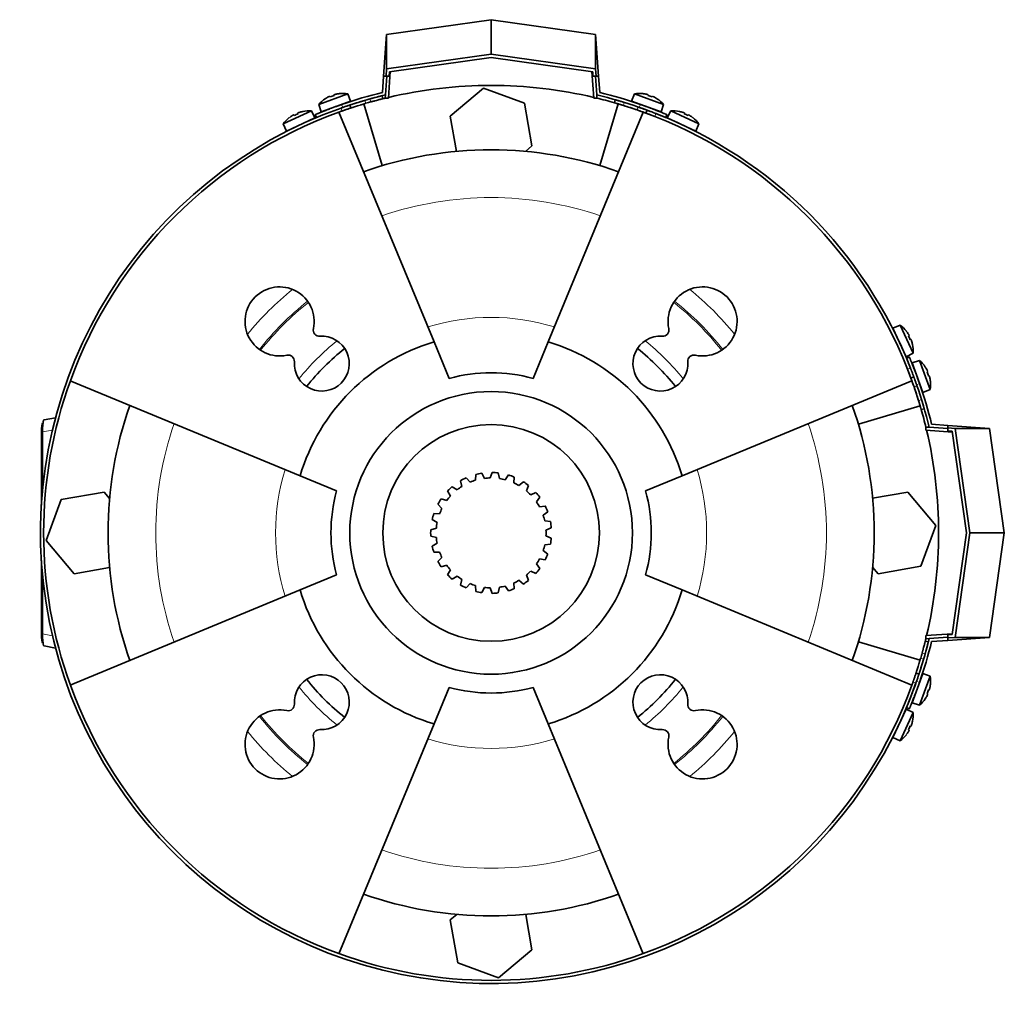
# Model space of a CAD drawing. Header units: millimetres. Extents: x 436 to 1321, y -1379 to 1435.
# Tile 26 of 27: x 436 to 750, y 1122 to 1435. Entities that reach past the tile are written whole.
import ezdxf

# ---------------------------------------------------------------- set-up
doc = ezdxf.new("R2010")
doc.units = ezdxf.units.MM
for name, color, linetype in [('LOW_334-2', 7, 'Continuous'), ('M5X8_UNI7687', 7, 'Continuous'), ('VSI184-254_GIUNT', 7, 'Continuous'), ('VSI344-454_FILTR', 7, 'Continuous'), ('VSI344-454_SUPPO', 7, 'Continuous'), ('VSI344-454_TERMI', 7, 'Continuous'), ('VSI344-454_TESTA', 7, 'Continuous')]:
    doc.layers.add(name, color=color, linetype=linetype)

# ---------------------------------------------------------------- blocks, each defined once
blk = doc.blocks.new('SE1')
at = {"layer": 'LOW_334-2', "color": 7, "linetype": 'Continuous', "lineweight": 35}
for p, q in [((553.84, 1410.39), (554.43, 1418.87)), ((618.66, 1418.87), (619.26, 1410.39)), ((552.91, 1411.46), (552.84, 1410.46)), ((620.25, 1410.46), (620.18, 1411.46)), ((552.84, 1410.46), (553.84, 1410.39)), ((619.26, 1410.39), (620.25, 1410.46)), ((725.05, 1305.66), (724.98, 1304.67)), ((724.98, 1304.67), (733.46, 1304.07)), ((726.05, 1305.59), (725.05, 1305.66)), ((733.46, 1239.84), (724.98, 1239.25)), ((724.98, 1239.25), (725.05, 1238.25)), ((725.05, 1238.25), (726.05, 1238.32))]:
    blk.add_line(p, q, dxfattribs=at)
at = {"layer": 'M5X8_UNI7687', "color": 7, "linetype": 'Continuous', "lineweight": 35}
for p, q in [((540.9, 1411.78), (531.64, 1408.41)), ((536.53, 1411.46), (536.58, 1411.27)), ((538.12, 1411.83), (538.13, 1411.85)), ((541.82, 1409.45), (540.9, 1411.78)), ((632.19, 1411.78), (631.27, 1409.45)), ((641.46, 1408.41), (632.19, 1411.78)), ((634.97, 1411.83), (634.96, 1411.85)), ((636.57, 1411.46), (636.51, 1411.27)), ((531.64, 1408.41), (532.43, 1406.03)), ((532.43, 1406.03), (541.82, 1409.45)), ((533.73, 1410.23), (533.71, 1410.25)), ((535.19, 1410.98), (535.28, 1410.79)), ((631.27, 1409.45), (640.67, 1406.03)), ((637.9, 1410.98), (637.82, 1410.79)), ((639.36, 1410.23), (639.38, 1410.25)), ((640.67, 1406.03), (641.46, 1408.41)), ((529.31, 1406.36), (520.38, 1402.19)), ((523.69, 1405.07), (523.79, 1404.89)), ((524.98, 1405.67), (525.05, 1405.48)), ((526.54, 1406.17), (526.54, 1406.2)), ((530.43, 1404.13), (529.31, 1406.36)), ((539.82, 1407.64), (539.82, 1407.64)), ((643.78, 1406.36), (642.66, 1404.13)), ((652.72, 1402.19), (643.78, 1406.36)), ((646.55, 1406.17), (646.55, 1406.2)), ((648.11, 1405.67), (648.04, 1405.48)), ((649.4, 1405.07), (649.3, 1404.89)), ((520.38, 1402.19), (521.37, 1399.9)), ((521.37, 1399.9), (530.43, 1404.13)), ((522.31, 1404.2), (522.28, 1404.21)), ((642.66, 1404.13), (651.72, 1399.9)), ((650.81, 1404.21), (650.79, 1404.2)), ((651.72, 1399.9), (652.72, 1402.19)), ((716.78, 1338.13), (714.49, 1337.13)), ((714.49, 1337.13), (718.71, 1328.07)), ((720.95, 1329.19), (716.78, 1338.13)), ((718.79, 1336.2), (718.8, 1336.22)), ((719.66, 1334.81), (719.48, 1334.71)), ((720.26, 1333.52), (720.07, 1333.45)), ((720.76, 1331.97), (720.78, 1331.96)), ((718.71, 1328.07), (720.95, 1329.19)), ((722.99, 1326.87), (720.62, 1326.08)), ((726.37, 1317.6), (722.99, 1326.87)), ((720.62, 1326.08), (724.04, 1316.68)), ((724.82, 1324.77), (724.84, 1324.79)), ((725.57, 1323.31), (725.38, 1323.23)), ((726.05, 1321.98), (725.86, 1321.93)), ((726.42, 1320.38), (726.44, 1320.37)), ((724.04, 1316.68), (726.37, 1317.6)), ((724.04, 1227.23), (720.62, 1217.84)), ((722.99, 1217.05), (726.37, 1226.31)), ((726.37, 1226.31), (724.04, 1227.23)), ((722.23, 1225.23), (722.23, 1225.23)), ((726.42, 1223.53), (726.44, 1223.54)), ((725.57, 1220.6), (725.38, 1220.69)), ((726.05, 1221.94), (725.86, 1221.99)), ((720.62, 1217.84), (722.99, 1217.05)), ((724.82, 1219.14), (724.84, 1219.12)), ((718.71, 1215.84), (714.49, 1206.78)), ((716.78, 1205.79), (720.95, 1214.72)), ((720.95, 1214.72), (718.71, 1215.84)), ((720.26, 1210.39), (720.07, 1210.46)), ((720.76, 1211.95), (720.78, 1211.95)), ((718.8, 1207.69), (718.79, 1207.72)), ((719.66, 1209.1), (719.48, 1209.21)), ((714.49, 1206.78), (716.78, 1205.79))]:
    blk.add_line(p, q, dxfattribs=at)
for centre, radius, start, end in [((539.25, 1401.92), 10, 80.4586, 96.4084), ((633.85, 1401.92), 10, 83.5916, 99.5414), ((539.25, 1401.92), 10, 123.5916, 139.5414), ((540.11, 1408.3), 0.5, 110, 129.2041), ((632.98, 1408.3), 0.5, 50.7959, 70), ((633.85, 1401.92), 10, 40.4586, 56.4084), ((528.52, 1396.39), 10, 85.4586, 101.4084), ((638.62, 1406.25), 0.5, 70, 89.4627), ((644.57, 1396.39), 10, 78.5916, 94.5414), ((528.52, 1396.39), 10, 128.5916, 144.5414), ((528.83, 1402.83), 0.5, 115, 134.2679), ((644.26, 1402.83), 0.5, 45.7321, 65), ((644.57, 1396.39), 10, 35.4586, 51.4084), ((523.39, 1400.29), 0.5, 95.7321, 115), ((649.7, 1400.29), 0.5, 65, 84.2679), ((710.98, 1329.98), 10, 38.5916, 54.5414), ((714.88, 1335.11), 0.5, 5.7321, 25), ((717.42, 1329.67), 0.5, 25, 44.2679), ((710.98, 1329.98), 10, 355.4586, 11.4084), ((716.51, 1319.26), 10, 33.5916, 49.5414), ((716.51, 1319.26), 10, 350.4586, 6.4084), ((722.89, 1318.39), 0.5, 20, 39.2041), ((716.51, 1224.66), 10, 353.5916, 9.5414), ((722.89, 1225.53), 0.5, 320.7959, 340), ((720.84, 1219.89), 0.5, 340, 359.4625), ((716.51, 1224.66), 10, 310.4586, 326.4084), ((717.42, 1214.24), 0.5, 315.7321, 335), ((710.98, 1213.93), 10, 348.5916, 4.5414), ((714.88, 1208.8), 0.5, 335, 354.2679), ((710.98, 1213.93), 10, 305.4586, 321.4084)]:
    blk.add_arc(centre, radius, start, end, dxfattribs=at)
for centre, major_axis, ratio, start_param, end_param in [((538.49, 1403.99), (8.7, 3.17), 0.811251, 1.49595, 1.645642), ((539.24, 1401.93), (9.4, 3.42), 0.996195, 1.335108, 1.449667), ((633.85, 1401.93), (-9.4, 3.42), 0.996195, 4.833518, 4.948078), ((634.6, 1403.99), (8.7, -3.17), 0.811251, 1.49595, 1.645642), ((539.24, 1401.93), (-9.4, -3.42), 0.996195, 4.833518, 4.948078), ((633.85, 1401.93), (9.4, -3.42), 0.996195, 1.335108, 1.449667), ((528.52, 1396.41), (-9.06, -4.23), 0.996195, 4.833518, 4.948078), ((527.59, 1398.39), (8.39, 3.91), 0.811251, 1.49595, 1.645642), ((528.52, 1396.41), (9.06, 4.23), 0.996195, 1.335108, 1.449667), ((644.58, 1396.41), (-9.06, 4.23), 0.996195, 4.833518, 4.948078), ((645.51, 1398.39), (8.39, -3.91), 0.811251, 1.49595, 1.645642), ((644.58, 1396.41), (9.06, -4.23), 0.996195, 1.335108, 1.449667), ((710.99, 1329.99), (-4.23, 9.06), 0.996195, 4.833518, 4.948078), ((712.98, 1330.92), (3.91, -8.39), 0.811251, 1.49595, 1.645642), ((710.99, 1329.99), (4.23, -9.06), 0.996195, 1.335108, 1.449667), ((716.52, 1319.26), (-3.42, 9.4), 0.996195, 4.833518, 4.948078), ((718.58, 1320.01), (3.17, -8.7), 0.811251, 1.49595, 1.645642), ((716.52, 1319.26), (3.42, -9.4), 0.996195, 1.335108, 1.449667), ((716.52, 1224.65), (3.42, 9.4), 0.996195, 4.833518, 4.948078), ((716.52, 1224.65), (-3.42, -9.4), 0.996195, 1.335108, 1.449667), ((718.58, 1223.9), (-3.17, -8.7), 0.811251, 1.49595, 1.645642), ((712.98, 1213), (-3.91, -8.39), 0.811251, 1.49595, 1.645642), ((710.99, 1213.93), (4.23, 9.06), 0.996195, 4.833518, 4.948078), ((710.99, 1213.93), (-4.23, -9.06), 0.996195, 1.335108, 1.449667)]:
    blk.add_ellipse(centre, major_axis=major_axis, ratio=ratio, start_param=start_param, end_param=end_param, dxfattribs=at)
for points in [[(536.99, 1411.63), (536.98, 1411.63), (536.94, 1411.62), (536.9, 1411.61), (536.85, 1411.6), (536.81, 1411.59), (536.77, 1411.57), (536.73, 1411.56), (536.69, 1411.55), (536.66, 1411.54), (536.62, 1411.53), (536.6, 1411.51), (536.57, 1411.5), (536.56, 1411.49), (536.54, 1411.49), (536.53, 1411.48), (536.53, 1411.47), (536.53, 1411.47), (536.53, 1411.46)], [(636.57, 1411.46), (636.57, 1411.47), (636.57, 1411.47), (636.56, 1411.48), (636.55, 1411.49), (636.54, 1411.49), (636.52, 1411.5), (636.5, 1411.51), (636.47, 1411.53), (636.44, 1411.54), (636.4, 1411.55), (636.36, 1411.56), (636.32, 1411.57), (636.28, 1411.59), (636.24, 1411.6), (636.2, 1411.61), (636.15, 1411.62), (636.12, 1411.63), (636.1, 1411.63)], [(535.19, 1410.98), (535.19, 1410.98), (535.19, 1410.98), (535.18, 1410.98), (535.17, 1410.98), (535.15, 1410.98), (535.13, 1410.98), (535.1, 1410.97), (535.08, 1410.96), (535.04, 1410.95), (535.01, 1410.94), (534.97, 1410.92), (534.93, 1410.91), (534.89, 1410.89), (534.85, 1410.87), (534.81, 1410.85), (534.77, 1410.83), (534.74, 1410.82), (534.72, 1410.81)], [(638.37, 1410.81), (638.35, 1410.82), (638.32, 1410.83), (638.28, 1410.85), (638.24, 1410.87), (638.2, 1410.89), (638.16, 1410.91), (638.12, 1410.92), (638.08, 1410.94), (638.05, 1410.95), (638.02, 1410.96), (637.99, 1410.97), (637.96, 1410.98), (637.94, 1410.98), (637.93, 1410.98), (637.92, 1410.98), (637.91, 1410.98), (637.9, 1410.98), (637.9, 1410.98)], [(523.69, 1405.07), (523.69, 1405.07), (523.69, 1405.07), (523.68, 1405.07), (523.67, 1405.07), (523.65, 1405.07), (523.63, 1405.06), (523.61, 1405.05), (523.58, 1405.04), (523.55, 1405.03), (523.52, 1405.01), (523.48, 1404.99), (523.44, 1404.97), (523.4, 1404.95), (523.37, 1404.93), (523.33, 1404.91), (523.29, 1404.88), (523.26, 1404.87), (523.24, 1404.86)], [(525.43, 1405.88), (525.41, 1405.87), (525.38, 1405.86), (525.34, 1405.85), (525.29, 1405.83), (525.25, 1405.81), (525.21, 1405.8), (525.17, 1405.78), (525.14, 1405.77), (525.1, 1405.75), (525.07, 1405.74), (525.05, 1405.72), (525.02, 1405.71), (525.01, 1405.7), (524.99, 1405.69), (524.98, 1405.68), (524.98, 1405.67), (524.98, 1405.67), (524.98, 1405.67)], [(648.11, 1405.67), (648.11, 1405.67), (648.11, 1405.67), (648.11, 1405.68), (648.1, 1405.69), (648.09, 1405.7), (648.07, 1405.71), (648.05, 1405.72), (648.02, 1405.74), (647.99, 1405.75), (647.96, 1405.77), (647.92, 1405.78), (647.88, 1405.8), (647.84, 1405.81), (647.8, 1405.83), (647.76, 1405.85), (647.71, 1405.86), (647.68, 1405.87), (647.66, 1405.88)], [(649.85, 1404.86), (649.84, 1404.87), (649.81, 1404.88), (649.77, 1404.91), (649.73, 1404.93), (649.69, 1404.95), (649.65, 1404.97), (649.61, 1404.99), (649.58, 1405.01), (649.54, 1405.03), (649.51, 1405.04), (649.49, 1405.05), (649.46, 1405.06), (649.44, 1405.07), (649.43, 1405.07), (649.41, 1405.07), (649.4, 1405.07), (649.4, 1405.07), (649.4, 1405.07)], [(719.66, 1334.81), (719.66, 1334.81), (719.66, 1334.82), (719.66, 1334.82), (719.66, 1334.84), (719.66, 1334.85), (719.65, 1334.87), (719.64, 1334.9), (719.63, 1334.92), (719.62, 1334.95), (719.6, 1334.99), (719.58, 1335.02), (719.56, 1335.06), (719.54, 1335.1), (719.52, 1335.14), (719.5, 1335.18), (719.47, 1335.22), (719.45, 1335.25), (719.45, 1335.26)], [(720.47, 1333.07), (720.46, 1333.09), (720.45, 1333.12), (720.43, 1333.17), (720.42, 1333.21), (720.4, 1333.25), (720.39, 1333.29), (720.37, 1333.33), (720.36, 1333.37), (720.34, 1333.4), (720.33, 1333.43), (720.31, 1333.46), (720.3, 1333.48), (720.29, 1333.5), (720.28, 1333.51), (720.27, 1333.52), (720.26, 1333.52), (720.26, 1333.52), (720.26, 1333.52)], [(725.57, 1323.31), (725.57, 1323.31), (725.57, 1323.32), (725.57, 1323.33), (725.57, 1323.34), (725.57, 1323.35), (725.57, 1323.37), (725.56, 1323.4), (725.55, 1323.43), (725.54, 1323.46), (725.53, 1323.49), (725.51, 1323.53), (725.5, 1323.57), (725.48, 1323.61), (725.46, 1323.65), (725.44, 1323.69), (725.42, 1323.73), (725.4, 1323.76), (725.4, 1323.78)], [(726.22, 1321.51), (726.22, 1321.53), (726.21, 1321.56), (726.2, 1321.61), (726.19, 1321.65), (726.18, 1321.69), (726.16, 1321.73), (726.15, 1321.77), (726.14, 1321.81), (726.13, 1321.85), (726.11, 1321.88), (726.1, 1321.91), (726.09, 1321.93), (726.08, 1321.95), (726.07, 1321.96), (726.07, 1321.97), (726.06, 1321.98), (726.06, 1321.98), (726.05, 1321.98)], [(725.4, 1220.13), (725.4, 1220.15), (725.42, 1220.18), (725.44, 1220.22), (725.46, 1220.27), (725.48, 1220.31), (725.5, 1220.34), (725.51, 1220.38), (725.53, 1220.42), (725.54, 1220.46), (725.55, 1220.49), (725.56, 1220.52), (725.57, 1220.54), (725.57, 1220.56), (725.57, 1220.58), (725.57, 1220.59), (725.57, 1220.6), (725.57, 1220.6), (725.57, 1220.6)], [(726.05, 1221.94), (726.06, 1221.94), (726.06, 1221.94), (726.07, 1221.94), (726.07, 1221.95), (726.08, 1221.97), (726.09, 1221.98), (726.1, 1222.01), (726.11, 1222.03), (726.13, 1222.07), (726.14, 1222.1), (726.15, 1222.14), (726.16, 1222.18), (726.18, 1222.22), (726.19, 1222.26), (726.2, 1222.31), (726.21, 1222.35), (726.22, 1222.39), (726.22, 1222.4)], [(720.26, 1210.39), (720.26, 1210.39), (720.26, 1210.39), (720.27, 1210.4), (720.28, 1210.4), (720.29, 1210.42), (720.3, 1210.44), (720.31, 1210.46), (720.33, 1210.48), (720.34, 1210.51), (720.36, 1210.55), (720.37, 1210.58), (720.39, 1210.62), (720.4, 1210.66), (720.42, 1210.7), (720.43, 1210.75), (720.45, 1210.79), (720.46, 1210.83), (720.47, 1210.84)], [(719.45, 1208.65), (719.45, 1208.67), (719.47, 1208.7), (719.5, 1208.74), (719.52, 1208.78), (719.54, 1208.82), (719.56, 1208.85), (719.58, 1208.89), (719.6, 1208.93), (719.62, 1208.96), (719.63, 1208.99), (719.64, 1209.02), (719.65, 1209.04), (719.66, 1209.06), (719.66, 1209.08), (719.66, 1209.09), (719.66, 1209.1), (719.66, 1209.1), (719.66, 1209.1)]]:
    blk.add_open_spline(points, degree=3, dxfattribs=at)
at = {"layer": 'VSI184-254_GIUNT', "color": 7, "linetype": 'Continuous', "lineweight": 35}
for p, q in [((579.83, 1288.12), (578.58, 1289.48)), ((581.67, 1290.58), (581.56, 1288.73)), ((584.44, 1289.33), (583.6, 1290.98)), ((586.87, 1291.2), (586.27, 1289.45)), ((589.2, 1289.25), (588.85, 1291.07)), ((592.05, 1290.4), (591, 1288.88)), ((593.77, 1287.9), (593.92, 1289.74)), ((575.72, 1285.7), (574.15, 1286.68)), ((576.82, 1288.57), (577.22, 1286.76)), ((596.82, 1288.23), (595.4, 1287.05)), ((597.8, 1285.36), (598.44, 1287.09)), ((572.41, 1282.27), (570.64, 1282.79)), ((572.7, 1285.33), (573.57, 1283.7)), ((600.83, 1284.86), (599.15, 1284.1)), ((601, 1281.82), (602.08, 1283.32)), ((569.61, 1281.1), (570.88, 1279.76)), ((603.78, 1280.52), (601.96, 1280.25)), ((570.15, 1278.08), (568.3, 1278.1)), ((603.13, 1277.56), (604.57, 1278.71)), ((569.11, 1273.43), (567.32, 1272.95)), ((567.77, 1276.19), (569.36, 1275.25)), ((605.46, 1275.56), (603.62, 1275.79)), ((604.02, 1272.88), (605.73, 1273.59)), ((567.32, 1270.97), (569.11, 1270.49)), ((605.73, 1270.32), (604.02, 1271.04)), ((569.36, 1268.67), (567.77, 1267.72)), ((603.62, 1268.13), (605.46, 1268.36)), ((568.3, 1265.82), (570.15, 1265.84)), ((570.88, 1264.15), (569.61, 1262.81)), ((604.57, 1265.21), (603.13, 1266.36)), ((570.64, 1261.12), (572.41, 1261.64)), ((602.08, 1260.59), (601, 1262.09)), ((601.96, 1263.66), (603.78, 1263.39)), ((573.57, 1260.22), (572.7, 1258.58)), ((574.15, 1257.23), (575.72, 1258.21)), ((598.44, 1256.82), (597.8, 1258.56)), ((599.15, 1259.81), (600.83, 1259.06)), ((577.22, 1257.15), (576.82, 1255.34)), ((578.58, 1254.43), (579.83, 1255.8)), ((581.56, 1255.18), (581.67, 1253.34)), ((583.6, 1252.93), (584.44, 1254.58)), ((586.27, 1254.46), (586.87, 1252.71)), ((588.85, 1252.85), (589.2, 1254.66)), ((591, 1255.03), (592.05, 1253.51)), ((593.92, 1254.17), (593.77, 1256.02)), ((595.4, 1256.86), (596.82, 1255.68))]:
    blk.add_line(p, q, dxfattribs=at)
blk.add_circle((586.55, 1271.96), 34.5, dxfattribs=at)
for radius, start, end in [(19.25, 114.4422, 120.3402), (19.25, 98.79, 104.688), (17.5, 90.902, 96.9238), (19.25, 83.1378, 89.0358), (17.5, 75.2498, 81.2716), (19.25, 67.4856, 73.3836), (19.25, 130.0944, 135.9924), (17.5, 122.2064, 128.2282), (17.5, 106.5542, 112.576), (17.5, 59.5976, 65.6194), (19.25, 51.8334, 57.7314), (19.25, 145.7466, 151.6446), (17.5, 137.8586, 143.8804), (17.5, 43.9454, 49.9672), (19.25, 36.1812, 42.0792), (17.5, 153.5108, 159.5326), (17.5, 28.2932, 34.315), (19.25, 20.529, 26.427), (19.25, 161.3988, 167.2968), (17.5, 12.641, 18.6628), (17.5, 169.163, 175.1848), (19.25, 4.8768, 10.7748), (19.25, 177.051, 182.949), (17.5, 184.8152, 190.837), (17.5, 356.9888, 3.0106), (19.25, 349.2246, 355.1226), (19.25, 192.7032, 198.6012), (17.5, 341.3366, 347.3584), (17.5, 200.4674, 206.4892), (19.25, 333.5724, 339.4704), (19.25, 208.3554, 214.2534), (17.5, 216.1196, 222.1414), (19.25, 317.9202, 323.8182), (17.5, 325.6844, 331.7062), (19.25, 224.0076, 229.9056), (17.5, 231.7718, 237.7936), (17.5, 310.0322, 316.054), (19.25, 239.6598, 245.5578), (17.5, 247.424, 253.4458), (17.5, 263.0762, 269.098), (17.5, 278.7284, 284.7496), (17.5, 294.38, 300.4018), (19.25, 302.268, 308.166), (19.25, 255.312, 261.21), (19.25, 270.9642, 276.8622), (19.25, 286.6158, 292.5138)]:
    blk.add_arc((586.55, 1271.96), radius, start, end, dxfattribs=at)
at = {"layer": 'VSI344-454_FILTR', "color": 7, "linetype": 'Continuous', "lineweight": 35}
for p, q in [((552.07, 1410.22), (551.83, 1411.19)), ((541.92, 1407.29), (541.61, 1408.24)), ((626.1, 1409.9), (625.82, 1408.94)), ((636.21, 1406.59), (635.87, 1405.65)), ((720.24, 1321.28), (721.18, 1321.62)), ((723.53, 1311.24), (724.49, 1311.51)), ((725.78, 1237.24), (724.81, 1237.48)), ((722.83, 1227.02), (721.88, 1227.33))]:
    blk.add_line(p, q, dxfattribs=at)
at = {"layer": 'VSI344-454_FILTR', "color": 4, "linetype": 'Continuous', "lineweight": 9}
for p, q in [((546.38, 1409.72), (546.7, 1408.77)), ((548.21, 1409.2), (547.96, 1410.17)), ((628.98, 1409.04), (628.7, 1408.08)), ((539.08, 1406.32), (538.77, 1407.27)), ((633.04, 1406.66), (633.39, 1407.6)), ((639.02, 1405.52), (638.67, 1404.58)), ((719.17, 1324.08), (720.11, 1324.43)), ((722.19, 1318.8), (721.25, 1318.45)), ((722.67, 1314.11), (723.63, 1314.39)), ((724.76, 1233.37), (723.79, 1233.62)), ((723.36, 1232.11), (724.31, 1231.79)), ((721.86, 1224.18), (720.91, 1224.49))]:
    blk.add_line(p, q, dxfattribs=at)
at = {"layer": 'VSI344-454_FILTR', "color": 7, "linetype": 'Continuous', "lineweight": 35}
for radius, start, end in [(142.5, 105.6085, 106.2392), (142.5, 70.9563, 72.7937), (143.5, 109.4479, 340.5521), (142.5, 109.4563, 109.8856), (143.5, 21.4479, 68.5521), (142.5, 160.1144, 199.8856), (142.5, 17.2063, 19.0437), (142.5, 343.7608, 344.3915), (142.5, 340.1144, 340.5437), (142.5, 250.1144, 289.8856)]:
    blk.add_arc((586.55, 1271.96), radius, start, end, dxfattribs=at)
for points, knots in [([(547.96, 1410.17), (548.03, 1410.19), (548.15, 1410.23), (548.34, 1410.28), (548.53, 1410.33), (548.72, 1410.38), (548.9, 1410.43), (549.08, 1410.48), (549.26, 1410.53), (549.62, 1410.62), (550.12, 1410.76), (550.71, 1410.91), (551.2, 1411.04), (551.5, 1411.11), (551.67, 1411.15), (551.76, 1411.18), (551.82, 1411.19), (551.83, 1411.19), (551.83, 1411.19)], [0, 0, 0, 0, 0.031592, 0.062927, 0.094082, 0.125133, 0.156157, 0.187231, 0.218434, 0.24984, 0.375694, 0.49976, 0.623965, 0.750126, 0.812727, 0.874827, 0.937046, 1, 1, 1, 1]), ([(538.77, 1407.27), (538.82, 1407.29), (538.93, 1407.33), (539.09, 1407.38), (539.24, 1407.44), (539.4, 1407.49), (539.55, 1407.54), (539.7, 1407.6), (539.98, 1407.69), (540.35, 1407.82), (540.79, 1407.97), (541.14, 1408.08), (541.36, 1408.16), (541.49, 1408.2), (541.56, 1408.22), (541.6, 1408.24), (541.6, 1408.24), (541.61, 1408.24)], [0, 0, 0, 0, 0.036074, 0.071835, 0.107394, 0.142867, 0.178369, 0.214015, 0.24992, 0.375515, 0.499618, 0.623903, 0.749864, 0.812552, 0.874725, 0.937001, 1, 1, 1, 1]), ([(541.61, 1408.24), (541.61, 1408.24), (541.61, 1408.24), (541.62, 1408.24), (541.65, 1408.25), (541.68, 1408.26), (541.72, 1408.28), (541.77, 1408.29), (541.82, 1408.31), (541.89, 1408.33), (542.06, 1408.39), (542.38, 1408.49), (542.98, 1408.68), (543.7, 1408.91), (544.37, 1409.12), (544.9, 1409.28), (545.26, 1409.39), (545.63, 1409.5), (546.01, 1409.61), (546.26, 1409.69), (546.38, 1409.72)], [0, 0, 0, 0, 0.027983, 0.05579, 0.083473, 0.111087, 0.138684, 0.166318, 0.194043, 0.221912, 0.249977, 0.374927, 0.499719, 0.624594, 0.749762, 0.800184, 0.850106, 0.899841, 0.949701, 1, 1, 1, 1]), ([(546.7, 1408.77), (546.63, 1408.75), (546.49, 1408.71), (546.28, 1408.65), (546.07, 1408.59), (545.86, 1408.53), (545.66, 1408.47), (545.46, 1408.4), (545.26, 1408.34), (545.06, 1408.28), (544.64, 1408.16), (544.02, 1407.96), (543.29, 1407.73), (542.69, 1407.54), (542.34, 1407.43), (542.15, 1407.36), (542.05, 1407.33), (541.97, 1407.31), (541.93, 1407.29), (541.92, 1407.29), (541.92, 1407.29)], [0, 0, 0, 0, 0.028015, 0.055853, 0.083568, 0.111211, 0.138838, 0.166503, 0.194258, 0.222157, 0.250253, 0.375393, 0.500268, 0.625041, 0.750017, 0.800385, 0.850255, 0.899939, 0.94975, 1, 1, 1, 1]), ([(552.07, 1410.22), (552.07, 1410.22), (552.07, 1410.22), (552.06, 1410.22), (552.03, 1410.21), (552, 1410.21), (551.96, 1410.2), (551.91, 1410.18), (551.85, 1410.17), (551.71, 1410.13), (551.44, 1410.07), (550.95, 1409.94), (550.36, 1409.79), (549.8, 1409.64), (549.33, 1409.51), (548.96, 1409.41), (548.58, 1409.31), (548.33, 1409.24), (548.21, 1409.2)], [0, 0, 0, 0, 0.031603, 0.06295, 0.094114, 0.125174, 0.156207, 0.187289, 0.2185, 0.249914, 0.37603, 0.500271, 0.624311, 0.750212, 0.812795, 0.874875, 0.937072, 1, 1, 1, 1]), ([(628.7, 1408.08), (628.65, 1408.1), (628.54, 1408.13), (628.38, 1408.18), (628.22, 1408.23), (628.06, 1408.28), (627.91, 1408.32), (627.75, 1408.37), (627.48, 1408.45), (627.09, 1408.57), (626.66, 1408.7), (626.3, 1408.8), (626.07, 1408.87), (625.94, 1408.9), (625.88, 1408.92), (625.83, 1408.93), (625.83, 1408.94), (625.82, 1408.94)], [0, 0, 0, 0, 0.036074, 0.071827, 0.107372, 0.142823, 0.178296, 0.213907, 0.249769, 0.37568, 0.49974, 0.623937, 0.750153, 0.812742, 0.874833, 0.937047, 1, 1, 1, 1]), ([(626.1, 1409.9), (626.1, 1409.9), (626.1, 1409.9), (626.12, 1409.89), (626.14, 1409.89), (626.17, 1409.88), (626.21, 1409.87), (626.26, 1409.85), (626.37, 1409.82), (626.57, 1409.76), (626.93, 1409.66), (627.37, 1409.53), (627.79, 1409.4), (628.14, 1409.3), (628.42, 1409.21), (628.69, 1409.13), (628.88, 1409.07), (628.98, 1409.04)], [0, 0, 0, 0, 0.036092, 0.07186, 0.10742, 0.142884, 0.178369, 0.213992, 0.249865, 0.376032, 0.500265, 0.624304, 0.750267, 0.812832, 0.874898, 0.937082, 1, 1, 1, 1]), ([(541.92, 1407.29), (541.92, 1407.29), (541.92, 1407.29), (541.9, 1407.28), (541.88, 1407.28), (541.85, 1407.27), (541.81, 1407.25), (541.76, 1407.24), (541.66, 1407.2), (541.46, 1407.14), (541.1, 1407.02), (540.67, 1406.87), (540.25, 1406.73), (539.9, 1406.61), (539.63, 1406.51), (539.36, 1406.42), (539.17, 1406.35), (539.08, 1406.32)], [0, 0, 0, 0, 0.03611, 0.071905, 0.107497, 0.143003, 0.178538, 0.214218, 0.250157, 0.376062, 0.500392, 0.624478, 0.750119, 0.812755, 0.874869, 0.937079, 1, 1, 1, 1]), ([(635.87, 1405.65), (635.87, 1405.65), (635.87, 1405.65), (635.85, 1405.66), (635.83, 1405.66), (635.8, 1405.67), (635.76, 1405.69), (635.71, 1405.71), (635.61, 1405.75), (635.41, 1405.82), (635.06, 1405.95), (634.63, 1406.1), (634.22, 1406.25), (633.87, 1406.37), (633.6, 1406.47), (633.32, 1406.56), (633.14, 1406.63), (633.04, 1406.66)], [0, 0, 0, 0, 0.036048, 0.071793, 0.107348, 0.142827, 0.178345, 0.214016, 0.249954, 0.375229, 0.499698, 0.624316, 0.749897, 0.812621, 0.874803, 0.937057, 1, 1, 1, 1]), ([(633.39, 1407.6), (633.44, 1407.58), (633.55, 1407.54), (633.71, 1407.49), (633.86, 1407.43), (634.02, 1407.38), (634.17, 1407.32), (634.32, 1407.27), (634.6, 1407.17), (634.97, 1407.04), (635.4, 1406.88), (635.76, 1406.76), (635.97, 1406.68), (636.1, 1406.63), (636.16, 1406.61), (636.21, 1406.59), (636.21, 1406.59), (636.21, 1406.59)], [0, 0, 0, 0, 0.036087, 0.071867, 0.107452, 0.142957, 0.178497, 0.214187, 0.25014, 0.375681, 0.50031, 0.624737, 0.750064, 0.812751, 0.874892, 0.937105, 1, 1, 1, 1]), ([(638.67, 1404.58), (638.62, 1404.6), (638.51, 1404.64), (638.36, 1404.7), (638.2, 1404.76), (638.05, 1404.82), (637.9, 1404.88), (637.75, 1404.94), (637.48, 1405.04), (637.11, 1405.19), (636.68, 1405.35), (636.33, 1405.48), (636.11, 1405.56), (635.98, 1405.61), (635.92, 1405.63), (635.88, 1405.65), (635.87, 1405.65), (635.87, 1405.65)], [0, 0, 0, 0, 0.036074, 0.071827, 0.107372, 0.142823, 0.178296, 0.213907, 0.249769, 0.37568, 0.49974, 0.623937, 0.750153, 0.812742, 0.874833, 0.937047, 1, 1, 1, 1]), ([(636.21, 1406.59), (636.22, 1406.59), (636.22, 1406.59), (636.23, 1406.58), (636.25, 1406.57), (636.28, 1406.56), (636.32, 1406.55), (636.37, 1406.53), (636.48, 1406.49), (636.67, 1406.42), (637.02, 1406.29), (637.45, 1406.12), (637.86, 1405.97), (638.21, 1405.84), (638.47, 1405.73), (638.74, 1405.63), (638.93, 1405.56), (639.02, 1405.52)], [0, 0, 0, 0, 0.036092, 0.07186, 0.10742, 0.142884, 0.178369, 0.213992, 0.249865, 0.376032, 0.500265, 0.624304, 0.750267, 0.812832, 0.874898, 0.937082, 1, 1, 1, 1]), ([(720.24, 1321.28), (720.24, 1321.28), (720.24, 1321.28), (720.23, 1321.29), (720.22, 1321.32), (720.21, 1321.35), (720.2, 1321.39), (720.18, 1321.44), (720.14, 1321.54), (720.07, 1321.74), (719.94, 1322.09), (719.78, 1322.52), (719.62, 1322.93), (719.49, 1323.27), (719.38, 1323.54), (719.28, 1323.81), (719.21, 1323.99), (719.17, 1324.08)], [0, 0, 0, 0, 0.036092, 0.07186, 0.10742, 0.142884, 0.178369, 0.213991, 0.249865, 0.376032, 0.500265, 0.624303, 0.750267, 0.812832, 0.874898, 0.937082, 1, 1, 1, 1]), ([(720.11, 1324.43), (720.13, 1324.38), (720.17, 1324.27), (720.23, 1324.11), (720.29, 1323.96), (720.35, 1323.81), (720.41, 1323.66), (720.47, 1323.51), (720.57, 1323.24), (720.71, 1322.86), (720.88, 1322.44), (721.01, 1322.08), (721.09, 1321.87), (721.13, 1321.74), (721.16, 1321.67), (721.17, 1321.63), (721.18, 1321.63), (721.18, 1321.62)], [0, 0, 0, 0, 0.036074, 0.071827, 0.107372, 0.142823, 0.178296, 0.213907, 0.249769, 0.375679, 0.49974, 0.623937, 0.750153, 0.812742, 0.874833, 0.937047, 1, 1, 1, 1]), ([(721.25, 1318.45), (721.23, 1318.51), (721.19, 1318.61), (721.14, 1318.77), (721.08, 1318.93), (721.03, 1319.08), (720.97, 1319.24), (720.92, 1319.39), (720.82, 1319.66), (720.69, 1320.04), (720.54, 1320.47), (720.41, 1320.82), (720.33, 1321.04), (720.28, 1321.16), (720.26, 1321.23), (720.24, 1321.27), (720.24, 1321.28), (720.24, 1321.28)], [0, 0, 0, 0, 0.036087, 0.071867, 0.107452, 0.142957, 0.178497, 0.214187, 0.25014, 0.375682, 0.50031, 0.624737, 0.750064, 0.812751, 0.874892, 0.937105, 1, 1, 1, 1]), ([(721.18, 1321.62), (721.18, 1321.62), (721.18, 1321.62), (721.18, 1321.61), (721.19, 1321.59), (721.2, 1321.56), (721.22, 1321.52), (721.23, 1321.47), (721.27, 1321.36), (721.35, 1321.17), (721.47, 1320.81), (721.63, 1320.38), (721.78, 1319.97), (721.9, 1319.62), (721.99, 1319.35), (722.09, 1319.08), (722.15, 1318.89), (722.19, 1318.8)], [0, 0, 0, 0, 0.036048, 0.071793, 0.107348, 0.142827, 0.178345, 0.214016, 0.249955, 0.375229, 0.499698, 0.624316, 0.749898, 0.812622, 0.874803, 0.937058, 1, 1, 1, 1]), ([(723.53, 1311.24), (723.53, 1311.24), (723.53, 1311.24), (723.52, 1311.25), (723.52, 1311.27), (723.51, 1311.31), (723.49, 1311.35), (723.48, 1311.4), (723.45, 1311.5), (723.39, 1311.71), (723.29, 1312.07), (723.16, 1312.5), (723.03, 1312.92), (722.92, 1313.28), (722.84, 1313.55), (722.76, 1313.83), (722.7, 1314.02), (722.67, 1314.11)], [0, 0, 0, 0, 0.036092, 0.07186, 0.10742, 0.142884, 0.178369, 0.213991, 0.249865, 0.376032, 0.500265, 0.624303, 0.750267, 0.812832, 0.874898, 0.937082, 1, 1, 1, 1]), ([(723.63, 1314.39), (723.65, 1314.33), (723.68, 1314.22), (723.73, 1314.06), (723.78, 1313.91), (723.83, 1313.75), (723.87, 1313.59), (723.92, 1313.44), (724, 1313.16), (724.12, 1312.78), (724.25, 1312.34), (724.35, 1311.98), (724.42, 1311.76), (724.45, 1311.63), (724.47, 1311.56), (724.49, 1311.52), (724.49, 1311.51), (724.49, 1311.51)], [0, 0, 0, 0, 0.036074, 0.071827, 0.107372, 0.142823, 0.178296, 0.213907, 0.249769, 0.375679, 0.49974, 0.623937, 0.750153, 0.812742, 0.874833, 0.937047, 1, 1, 1, 1]), ([(723.79, 1233.62), (723.81, 1233.68), (723.84, 1233.81), (723.9, 1234), (723.95, 1234.18), (724, 1234.37), (724.05, 1234.55), (724.1, 1234.73), (724.15, 1234.91), (724.24, 1235.27), (724.38, 1235.77), (724.53, 1236.36), (724.65, 1236.85), (724.73, 1237.15), (724.77, 1237.32), (724.8, 1237.42), (724.81, 1237.47), (724.81, 1237.48), (724.81, 1237.48)], [0, 0, 0, 0, 0.031592, 0.062927, 0.094083, 0.125133, 0.156157, 0.187232, 0.218434, 0.249841, 0.375694, 0.49976, 0.623965, 0.750126, 0.812727, 0.874827, 0.937046, 1, 1, 1, 1]), ([(725.78, 1237.24), (725.78, 1237.24), (725.78, 1237.24), (725.78, 1237.22), (725.77, 1237.2), (725.77, 1237.17), (725.76, 1237.13), (725.74, 1237.08), (725.73, 1237.02), (725.69, 1236.88), (725.62, 1236.61), (725.5, 1236.12), (725.35, 1235.53), (725.2, 1234.97), (725.07, 1234.49), (724.97, 1234.13), (724.87, 1233.75), (724.8, 1233.5), (724.76, 1233.37)], [0, 0, 0, 0, 0.031603, 0.06295, 0.094114, 0.125174, 0.156207, 0.18729, 0.2185, 0.249914, 0.376031, 0.500271, 0.624311, 0.750213, 0.812795, 0.874875, 0.937072, 1, 1, 1, 1]), ([(721.88, 1227.33), (721.88, 1227.33), (721.88, 1227.33), (721.88, 1227.35), (721.89, 1227.37), (721.9, 1227.4), (721.91, 1227.44), (721.93, 1227.49), (721.95, 1227.55), (721.97, 1227.62), (722.03, 1227.78), (722.13, 1228.1), (722.32, 1228.7), (722.55, 1229.43), (722.76, 1230.1), (722.92, 1230.63), (723.03, 1230.99), (723.14, 1231.36), (723.25, 1231.73), (723.32, 1231.98), (723.36, 1232.11)], [0, 0, 0, 0, 0.027983, 0.05579, 0.083473, 0.111087, 0.138683, 0.166317, 0.194043, 0.221912, 0.249977, 0.374927, 0.499718, 0.624593, 0.749761, 0.800183, 0.850106, 0.89984, 0.949701, 1, 1, 1, 1]), ([(724.31, 1231.79), (724.29, 1231.72), (724.25, 1231.58), (724.19, 1231.37), (724.13, 1231.17), (724.07, 1230.96), (724, 1230.76), (723.94, 1230.55), (723.88, 1230.35), (723.82, 1230.16), (723.69, 1229.73), (723.5, 1229.11), (723.27, 1228.39), (723.08, 1227.79), (722.97, 1227.44), (722.9, 1227.25), (722.87, 1227.14), (722.85, 1227.07), (722.83, 1227.03), (722.83, 1227.02), (722.83, 1227.02)], [0, 0, 0, 0, 0.028015, 0.055853, 0.083567, 0.111211, 0.138838, 0.166502, 0.194257, 0.222156, 0.250252, 0.375392, 0.500268, 0.62504, 0.750017, 0.800385, 0.850255, 0.899939, 0.94975, 1, 1, 1, 1]), ([(720.91, 1224.49), (720.93, 1224.55), (720.97, 1224.65), (721.02, 1224.81), (721.08, 1224.97), (721.13, 1225.12), (721.18, 1225.28), (721.24, 1225.43), (721.33, 1225.7), (721.46, 1226.08), (721.61, 1226.51), (721.72, 1226.87), (721.8, 1227.09), (721.84, 1227.21), (721.86, 1227.28), (721.88, 1227.32), (721.88, 1227.33), (721.88, 1227.33)], [0, 0, 0, 0, 0.036074, 0.071835, 0.107394, 0.142867, 0.178369, 0.214016, 0.24992, 0.375515, 0.499619, 0.623903, 0.749864, 0.812553, 0.874725, 0.937001, 1, 1, 1, 1]), ([(722.83, 1227.02), (722.83, 1227.02), (722.83, 1227.02), (722.82, 1227), (722.82, 1226.98), (722.81, 1226.95), (722.79, 1226.91), (722.78, 1226.86), (722.74, 1226.75), (722.67, 1226.55), (722.55, 1226.2), (722.41, 1225.76), (722.27, 1225.35), (722.15, 1225), (722.05, 1224.73), (721.96, 1224.46), (721.89, 1224.27), (721.86, 1224.18)], [0, 0, 0, 0, 0.03611, 0.071905, 0.107497, 0.143003, 0.178538, 0.214218, 0.250157, 0.376062, 0.500393, 0.624478, 0.750119, 0.812755, 0.87487, 0.93708, 1, 1, 1, 1])]:
    blk.add_open_spline(points, degree=3, knots=knots, dxfattribs=at)
at = {"layer": 'VSI344-454_SUPPO', "color": 7, "linetype": 'Continuous', "lineweight": 35}
for p, q in [((573.53, 1404.7), (584.14, 1413.6)), ((584.14, 1413.6), (597.16, 1408.86)), ((551.9, 1388.93), (546.07, 1408.59)), ((551.95, 1410.19), (551.95, 1410.19)), ((597.16, 1408.86), (599.57, 1395.22)), ((621.2, 1388.93), (627.02, 1408.59)), ((538.08, 1405.96), (568.38, 1332.8)), ((635.02, 1405.96), (604.71, 1332.8)), ((575.51, 1393.46), (573.53, 1404.7)), ((599.57, 1395.22), (597.48, 1393.47)), ((573.19, 1321.18), (568.38, 1332.8)), ((599.9, 1321.18), (604.71, 1332.8)), ((452.54, 1320.43), (525.7, 1290.12)), ((720.55, 1320.43), (647.39, 1290.12)), ((703.52, 1306.61), (723.18, 1312.43)), ((537.33, 1285.31), (525.7, 1290.12)), ((635.77, 1285.31), (647.39, 1290.12)), ((444.9, 1269.55), (449.64, 1282.57)), ((449.64, 1282.57), (463.29, 1284.98)), ((463.29, 1284.98), (465.04, 1282.89)), ((708.05, 1283), (719.29, 1284.98)), ((719.29, 1284.98), (728.19, 1274.36)), ((728.19, 1274.36), (723.45, 1261.34)), ((453.81, 1258.94), (444.9, 1269.55)), ((465.05, 1260.92), (453.81, 1258.94)), ((709.81, 1258.94), (708.06, 1261.02)), ((723.45, 1261.34), (709.81, 1258.94)), ((537.33, 1258.6), (525.7, 1253.79)), ((635.77, 1258.6), (647.39, 1253.79)), ((452.54, 1223.49), (525.7, 1253.79)), ((720.55, 1223.49), (647.39, 1253.79)), ((723.18, 1231.48), (703.52, 1237.31)), ((724.78, 1237.36), (724.78, 1237.36)), ((573.19, 1222.74), (568.38, 1211.11)), ((599.9, 1222.74), (604.71, 1211.11)), ((538.08, 1137.95), (568.38, 1211.11)), ((635.02, 1137.95), (604.71, 1211.11)), ((573.53, 1148.7), (575.61, 1150.45)), ((575.93, 1135.05), (573.53, 1148.7)), ((597.59, 1150.46), (599.57, 1139.22)), ((599.57, 1139.22), (588.95, 1130.31)), ((588.95, 1130.31), (575.93, 1135.05))]:
    blk.add_line(p, q, dxfattribs=at)
for centre, radius, start, end in [((586.55, 1271.96), 142.5, 90, 103.2623), ((586.55, 1271.96), 142.5, 76.7377, 90), ((586.55, 1271.96), 142.5, 103.6185, 104.0511), ((586.55, 1271.96), 142.5, 74, 76.3815), ((586.55, 1271.96), 142.5, 70.1144, 73.5), ((586.55, 1271.96), 142.5, 109.8856, 160.1144), ((586.55, 1271.96), 142.5, 19.8856, 70.1144), ((586.55, 1271.96), 122, 70.5541, 109.4459), ((519.19, 1339.31), 11, 347.9714, 282.0286), ((653.9, 1339.31), 11, 257.9714, 192.0286), ((531.91, 1336.6), 2, 167.9714, 273.8428), ((641.18, 1336.6), 2, 266.1572, 12.0286), ((532.63, 1325.87), 8.75, 176.1572, 93.8428), ((586.55, 1271.96), 63.5, 106.6248, 163.3752), ((586.55, 1271.96), 63.5, 16.6248, 73.3752), ((640.46, 1325.87), 8.75, 86.1572, 3.8428), ((586.55, 1271.96), 75, 128.4349, 141.5651), ((586.55, 1271.96), 75, 38.4349, 51.5651), ((521.9, 1326.59), 2, 356.1572, 102.0286), ((651.19, 1326.59), 2, 77.9714, 183.8428), ((586.55, 1271.96), 51, 74.8223, 105.1777), ((586.55, 1271.96), 142.5, 16.5, 19.8856), ((586.55, 1271.96), 45, 90, 270), ((586.55, 1271.96), 45, 270, 90), ((586.55, 1271.96), 122, 160.5541, 199.4459), ((586.55, 1271.96), 122, 340.5541, 19.4459), ((586.55, 1271.96), 142.5, 13.6185, 16), ((586.55, 1271.96), 142.5, 346.7377, 13.2623), ((586.55, 1271.96), 51, 164.8223, 195.1777), ((586.55, 1271.96), 51, 344.8223, 15.1777), ((586.55, 1271.96), 63.5, 196.6248, 253.3752), ((586.55, 1271.96), 63.5, 286.6248, 343.3752), ((586.55, 1271.96), 142.5, 345.9489, 346.3815), ((532.63, 1218.04), 8.75, 266.1572, 183.8428), ((640.46, 1218.04), 8.75, 356.1572, 273.8428), ((586.55, 1271.96), 142.5, 199.8856, 250.1144), ((586.55, 1271.96), 75, 218.4349, 231.5651), ((586.55, 1271.96), 75, 308.4349, 321.5651), ((586.55, 1271.96), 142.5, 289.8856, 340.1144), ((586.55, 1271.96), 51, 254.8223, 285.1777), ((521.9, 1217.32), 2, 257.9714, 3.8428), ((651.19, 1217.32), 2, 176.1572, 282.0286), ((519.19, 1204.61), 11, 77.9714, 12.0286), ((653.9, 1204.61), 11, 167.9714, 102.0286), ((531.91, 1207.31), 2, 86.1572, 192.0286), ((641.18, 1207.31), 2, 347.9714, 93.8428), ((586.55, 1271.96), 122, 250.5541, 289.4459)]:
    blk.add_arc(centre, radius, start, end, dxfattribs=at)
at = {"layer": 'VSI344-454_SUPPO', "color": 4, "linetype": 'Continuous', "lineweight": 9}
for radius, start, end in [(106.8, 70.9891, 109.0109), (100.1, 129.2029, 140.7971), (100.1, 39.2029, 50.7971), (94.12, 128.3751, 141.6249), (93.66, 128.3936, 141.6064), (93.66, 38.3936, 51.6064), (94.12, 38.3751, 51.6249), (68.63, 72.935, 107.065), (78.44, 128.7211, 141.2789), (78.44, 38.7211, 51.2789), (106.8, 160.9891, 199.0109), (106.8, 340.9891, 19.0109), (68.63, 162.935, 197.065), (68.63, 342.935, 17.065), (78.44, 218.7211, 231.2789), (78.44, 308.7211, 321.2789), (93.66, 218.3936, 231.6064), (93.66, 308.3936, 321.6064), (94.12, 218.3751, 231.6249), (94.12, 308.3751, 321.6249), (100.1, 219.2029, 230.7971), (100.1, 309.2029, 320.7971), (68.63, 252.935, 287.065), (106.8, 250.9891, 289.0109)]:
    blk.add_arc((586.55, 1271.96), radius, start, end, dxfattribs=at)
at = {"layer": 'VSI344-454_TERMI', "color": 7, "linetype": 'Continuous', "lineweight": 35}
for p, q in [((553.25, 1430.73), (586.55, 1435.4)), ((586.55, 1435.4), (619.84, 1430.73)), ((586.55, 1435.4), (586.55, 1424.39)), ((552.32, 1417.38), (553.25, 1430.73)), ((553.25, 1430.73), (553.25, 1419.72)), ((619.84, 1430.73), (620.77, 1417.38)), ((619.84, 1430.73), (619.84, 1419.72)), ((586.55, 1424.39), (553.25, 1419.72)), ((619.84, 1419.72), (586.55, 1424.39)), ((554.2, 1418.84), (586.55, 1423.38)), ((586.55, 1423.38), (618.9, 1418.84)), ((551.96, 1412.26), (552.32, 1417.38)), ((553.09, 1417.38), (552.32, 1417.38)), ((552.91, 1411.46), (553.32, 1417.38)), ((553.25, 1419.72), (553.09, 1417.38)), ((554.09, 1417.38), (553.09, 1417.38)), ((554.09, 1417.38), (554.2, 1418.84)), ((618.9, 1418.84), (619, 1417.38)), ((620, 1417.38), (619, 1417.38)), ((620.18, 1411.46), (619.77, 1417.38)), ((620, 1417.38), (619.84, 1419.72)), ((620, 1417.38), (620.77, 1417.38)), ((621.13, 1412.26), (620.77, 1417.38)), ((530.55, 1405.16), (530.93, 1404.24)), ((642.16, 1404.24), (642.55, 1405.16)), ((719.75, 1327.96), (718.83, 1327.57)), ((726.05, 1305.59), (731.97, 1305.18)), ((726.85, 1306.54), (731.97, 1306.18)), ((731.97, 1306.18), (745.31, 1305.25)), ((731.97, 1305.41), (731.97, 1306.18)), ((731.97, 1304.41), (731.97, 1305.41)), ((734.3, 1305.25), (731.97, 1305.41)), ((738.98, 1271.96), (734.3, 1305.25)), ((745.31, 1305.25), (734.3, 1305.25)), ((745.31, 1305.25), (749.99, 1271.96)), ((731.97, 1304.41), (733.43, 1304.31)), ((733.43, 1304.31), (737.97, 1271.96)), ((737.97, 1271.96), (733.43, 1239.61)), ((734.3, 1238.66), (738.98, 1271.96)), ((749.99, 1271.96), (738.98, 1271.96)), ((749.99, 1271.96), (745.31, 1238.66)), ((726.05, 1238.32), (731.97, 1238.73)), ((733.43, 1239.61), (731.97, 1239.5)), ((731.97, 1238.5), (731.97, 1239.5)), ((745.31, 1238.66), (731.97, 1237.73)), ((731.97, 1238.5), (734.3, 1238.66)), ((745.31, 1238.66), (734.3, 1238.66)), ((726.85, 1237.37), (731.97, 1237.73)), ((731.97, 1238.5), (731.97, 1237.73)), ((718.83, 1216.34), (719.75, 1215.96))]:
    blk.add_line(p, q, dxfattribs=at)
at = {"layer": 'VSI344-454_TERMI', "color": 4, "linetype": 'Continuous', "lineweight": 9}
for p, q in [((538.95, 1408.39), (539.34, 1407.47)), ((633.75, 1407.47), (634.14, 1408.39)), ((722.98, 1319.55), (722.06, 1319.16)), ((722.06, 1224.75), (722.98, 1224.36))]:
    blk.add_line(p, q, dxfattribs=at)
at = {"layer": 'VSI344-454_TERMI', "color": 7, "linetype": 'Continuous', "lineweight": 35}
for radius, start, end in [(144.5, 103.8472, 109.2308), (143.5, 103.5565, 108.1739), (143.5, 70.7941, 76.4435), (144.5, 70.7692, 76.1528), (143.5, 13.5565, 19.2059), (144.5, 13.8472, 19.2308), (144.5, 340.7692, 346.1528), (143.5, 342.0175, 346.4435)]:
    blk.add_arc((586.55, 1271.96), radius, start, end, dxfattribs=at)
for points, knots in [([(530.55, 1405.16), (530.55, 1405.17), (530.55, 1405.17), (530.56, 1405.17), (530.58, 1405.18), (530.62, 1405.19), (530.65, 1405.21), (530.7, 1405.23), (530.76, 1405.25), (530.83, 1405.28), (530.9, 1405.31), (530.99, 1405.35), (531.08, 1405.39), (531.24, 1405.46), (531.52, 1405.57), (531.94, 1405.74), (532.42, 1405.94), (532.98, 1406.16), (533.59, 1406.4), (534.25, 1406.66), (534.96, 1406.94), (535.62, 1407.19), (536.23, 1407.41), (536.76, 1407.61), (537.3, 1407.81), (537.84, 1408), (538.39, 1408.2), (538.77, 1408.33), (538.95, 1408.39)], [0, 0, 0, 0, 0.020995, 0.041891, 0.062709, 0.083472, 0.104202, 0.124923, 0.145657, 0.166425, 0.187252, 0.208159, 0.229169, 0.250303, 0.312364, 0.374597, 0.437423, 0.499974, 0.562512, 0.625346, 0.687554, 0.749624, 0.791753, 0.833484, 0.874994, 0.916463, 0.958072, 1, 1, 1, 1]), ([(634.14, 1408.39), (634.23, 1408.36), (634.42, 1408.3), (634.7, 1408.2), (634.98, 1408.1), (635.25, 1408), (635.53, 1407.9), (635.8, 1407.81), (636.07, 1407.71), (636.33, 1407.61), (636.6, 1407.51), (636.86, 1407.41), (637.13, 1407.32), (637.55, 1407.16), (638.13, 1406.94), (638.84, 1406.66), (639.5, 1406.4), (640.12, 1406.16), (640.67, 1405.94), (641.16, 1405.74), (641.58, 1405.57), (641.89, 1405.44), (642.11, 1405.35), (642.27, 1405.28), (642.39, 1405.23), (642.48, 1405.19), (642.54, 1405.17), (642.54, 1405.17), (642.55, 1405.16)], [0, 0, 0, 0, 0.021016, 0.041931, 0.062766, 0.083544, 0.104287, 0.125018, 0.14576, 0.166534, 0.187364, 0.208272, 0.22928, 0.250409, 0.312471, 0.374687, 0.437512, 0.500059, 0.562597, 0.625436, 0.687652, 0.74973, 0.791863, 0.833589, 0.875085, 0.916531, 0.95811, 1, 1, 1, 1]), ([(539.34, 1407.47), (539.25, 1407.44), (539.06, 1407.37), (538.84, 1407.29), (538.71, 1407.25), (538.68, 1407.24)], [0, 0, 0, 0, 0.0210165, 0.04193145, 0.04971661, 0.04971661, 0.04971661, 0.04971661]), ([(636.98, 1406.3), (636.81, 1406.37), (636.47, 1406.49), (635.95, 1406.69), (635.41, 1406.88), (634.86, 1407.08), (634.31, 1407.28), (633.94, 1407.41), (633.75, 1407.47)], [0.7513347, 0.7513347, 0.7513347, 0.7513347, 0.7917512, 0.8334823, 0.8749925, 0.916462, 0.9580715, 1, 1, 1, 1]), ([(642.16, 1404.24), (642.16, 1404.24), (642.16, 1404.24), (642.14, 1404.25), (642.12, 1404.26), (642.09, 1404.27), (642.05, 1404.29), (642, 1404.31), (641.94, 1404.33), (641.88, 1404.36), (641.8, 1404.39), (641.72, 1404.43), (641.63, 1404.46), (641.46, 1404.53), (641.19, 1404.65), (640.77, 1404.82), (640.28, 1405.02), (639.73, 1405.24), (639.19, 1405.45), (638.84, 1405.59), (638.7, 1405.65)], [0, 0, 0, 0, 0.0209951, 0.0418907, 0.0627088, 0.0834719, 0.1042025, 0.1249232, 0.1456567, 0.1664256, 0.1872525, 0.2081597, 0.2291692, 0.2503029, 0.3123639, 0.3745967, 0.4374228, 0.4999731, 0.562511, 0.6021197, 0.6021197, 0.6021197, 0.6021197]), ([(531.23, 1404.37), (531.22, 1404.36), (531.17, 1404.34), (531.09, 1404.31), (531, 1404.27), (530.94, 1404.25), (530.94, 1404.24), (530.93, 1404.24)], [0.8306178, 0.8306178, 0.8306178, 0.8306178, 0.8335888, 0.8750846, 0.9165311, 0.9581098, 1, 1, 1, 1]), ([(719.63, 1325.62), (719.63, 1325.64), (719.55, 1325.84), (719.41, 1326.18), (719.24, 1326.6), (719.11, 1326.91), (719.01, 1327.13), (718.95, 1327.29), (718.9, 1327.42), (718.86, 1327.5), (718.84, 1327.56), (718.83, 1327.57), (718.83, 1327.57)], [0.555527, 0.555527, 0.555527, 0.555527, 0.5625971, 0.6254363, 0.6876521, 0.7497301, 0.7918632, 0.8335888, 0.8750846, 0.9165311, 0.9581098, 1, 1, 1, 1]), ([(719.75, 1327.96), (719.75, 1327.96), (719.76, 1327.95), (719.76, 1327.94), (719.77, 1327.92), (719.78, 1327.89), (719.8, 1327.85), (719.82, 1327.8), (719.84, 1327.74), (719.87, 1327.68), (719.9, 1327.6), (719.94, 1327.52), (719.98, 1327.43), (720.05, 1327.26), (720.16, 1326.99), (720.33, 1326.57), (720.53, 1326.08), (720.75, 1325.53), (720.99, 1324.91), (721.25, 1324.25), (721.52, 1323.55), (721.78, 1322.88), (722, 1322.28), (722.2, 1321.75), (722.39, 1321.21), (722.59, 1320.66), (722.79, 1320.11), (722.92, 1319.74), (722.98, 1319.55)], [0, 0, 0, 0, 0.020995, 0.041891, 0.062709, 0.083472, 0.104202, 0.124923, 0.145657, 0.166425, 0.187252, 0.208159, 0.229169, 0.250303, 0.312364, 0.374597, 0.437423, 0.499974, 0.562512, 0.625346, 0.687554, 0.749624, 0.791753, 0.833484, 0.874994, 0.916463, 0.958072, 1, 1, 1, 1]), ([(720.24, 1324.11), (720.18, 1324.25), (720.08, 1324.5), (719.99, 1324.74), (719.94, 1324.85)], [0.39785617, 0.39785617, 0.39785617, 0.39785617, 0.43751334, 0.47026836, 0.47026836, 0.47026836, 0.47026836]), ([(722.06, 1319.16), (722.03, 1319.26), (721.96, 1319.44), (721.86, 1319.72), (721.77, 1320), (721.67, 1320.27), (721.57, 1320.55), (721.47, 1320.82), (721.37, 1321.09), (721.28, 1321.36), (721.18, 1321.62), (721.08, 1321.89), (720.99, 1322.14), (720.92, 1322.31), (720.89, 1322.39)], [0, 0, 0, 0, 0.0210165, 0.0419314, 0.0627669, 0.0835451, 0.1042885, 0.1250197, 0.1457614, 0.1665361, 0.1873662, 0.2082742, 0.2292819, 0.2487397, 0.2487397, 0.2487397, 0.2487397]), ([(718.83, 1216.34), (718.83, 1216.35), (718.83, 1216.35), (718.84, 1216.36), (718.85, 1216.38), (718.86, 1216.41), (718.88, 1216.45), (718.9, 1216.5), (718.92, 1216.56), (718.95, 1216.62), (718.98, 1216.7), (719.02, 1216.78), (719.05, 1216.88), (719.12, 1217.04), (719.24, 1217.31), (719.41, 1217.73), (719.61, 1218.22), (719.83, 1218.78), (720.07, 1219.39), (720.33, 1220.05), (720.6, 1220.76), (720.85, 1221.42), (721.08, 1222.03), (721.28, 1222.56), (721.47, 1223.09), (721.67, 1223.64), (721.86, 1224.19), (721.99, 1224.56), (722.06, 1224.75)], [0, 0, 0, 0, 0.020995, 0.041891, 0.062709, 0.083472, 0.104202, 0.124923, 0.145657, 0.166426, 0.187253, 0.20816, 0.229169, 0.250303, 0.312364, 0.374597, 0.437423, 0.499973, 0.562511, 0.625344, 0.687552, 0.749622, 0.791751, 0.833482, 0.874992, 0.916462, 0.958072, 1, 1, 1, 1]), ([(722.98, 1224.36), (722.95, 1224.27), (722.89, 1224.08), (722.79, 1223.8), (722.69, 1223.53), (722.59, 1223.25), (722.49, 1222.98), (722.39, 1222.71), (722.3, 1222.44), (722.2, 1222.17), (722.1, 1221.9), (722, 1221.64), (721.91, 1221.38), (721.74, 1220.95), (721.52, 1220.37), (721.25, 1219.66), (720.99, 1219), (720.75, 1218.39), (720.53, 1217.84), (720.33, 1217.35), (720.16, 1216.93), (720.03, 1216.62), (719.94, 1216.39), (719.87, 1216.23), (719.82, 1216.11), (719.78, 1216.02), (719.76, 1215.97), (719.76, 1215.96), (719.75, 1215.96)], [0, 0, 0, 0, 0.021016, 0.041931, 0.062766, 0.083544, 0.104287, 0.125018, 0.14576, 0.166534, 0.187364, 0.208272, 0.22928, 0.250409, 0.312471, 0.374687, 0.437512, 0.500059, 0.562597, 0.625436, 0.687652, 0.74973, 0.791863, 0.833589, 0.875085, 0.916531, 0.95811, 1, 1, 1, 1])]:
    blk.add_open_spline(points, degree=3, knots=knots, dxfattribs=at)
at = {"layer": 'VSI344-454_TESTA', "color": 7, "linetype": 'Continuous', "lineweight": 35}
for p, q in [((447.81, 1308.63), (444.16, 1307.96)), ((443.68, 1306.96), (443.85, 1306.96)), ((443.81, 1306.68), (443.85, 1306.96)), ((443.32, 1280.75), (443.32, 1303.96)), ((443.69, 1285.55), (443.69, 1304.14)), ((443.32, 1239.96), (443.32, 1263.17)), ((443.69, 1239.78), (443.69, 1258.37)), ((443.85, 1236.96), (443.68, 1236.96)), ((443.85, 1236.96), (443.81, 1237.23)), ((444.16, 1235.96), (447.81, 1235.28))]:
    blk.add_line(p, q, dxfattribs=at)
at = {"layer": 'VSI344-454_TESTA', "color": 4, "linetype": 'Continuous', "lineweight": 9}
for p, q in [((443.69, 1304.14), (446.84, 1304.72)), ((443.69, 1303.96), (443.32, 1303.96)), ((443.32, 1239.96), (443.69, 1239.96)), ((446.84, 1239.19), (443.69, 1239.78))]:
    blk.add_line(p, q, dxfattribs=at)
at = {"layer": 'VSI344-454_TESTA', "color": 7, "linetype": 'Continuous', "lineweight": 35}
for centre, start_param, end_param in [((443.68, 1303.96), 3.141593, 4.712389), ((443.68, 1239.96), 4.712389, 6.283185)]:
    blk.add_ellipse(centre, major_axis=(0, -3), ratio=0.121869, start_param=start_param, end_param=end_param, dxfattribs=at)
for points in [[(443.85, 1306.96), (443.99, 1307.96), (444.18, 1307.96)], [(443.69, 1304.14), (443.69, 1305.63), (443.81, 1306.68)], [(443.81, 1237.23), (443.69, 1238.28), (443.69, 1239.78)], [(444.18, 1235.96), (443.99, 1235.96), (443.85, 1236.96)]]:
    blk.add_open_spline(points, degree=2, dxfattribs=at)

msp = doc.modelspace()

# ---------------------------------------------------------------- block references
msp.add_blockref('SE1', (0, 0))

doc.saveas('drawing.dxf')
